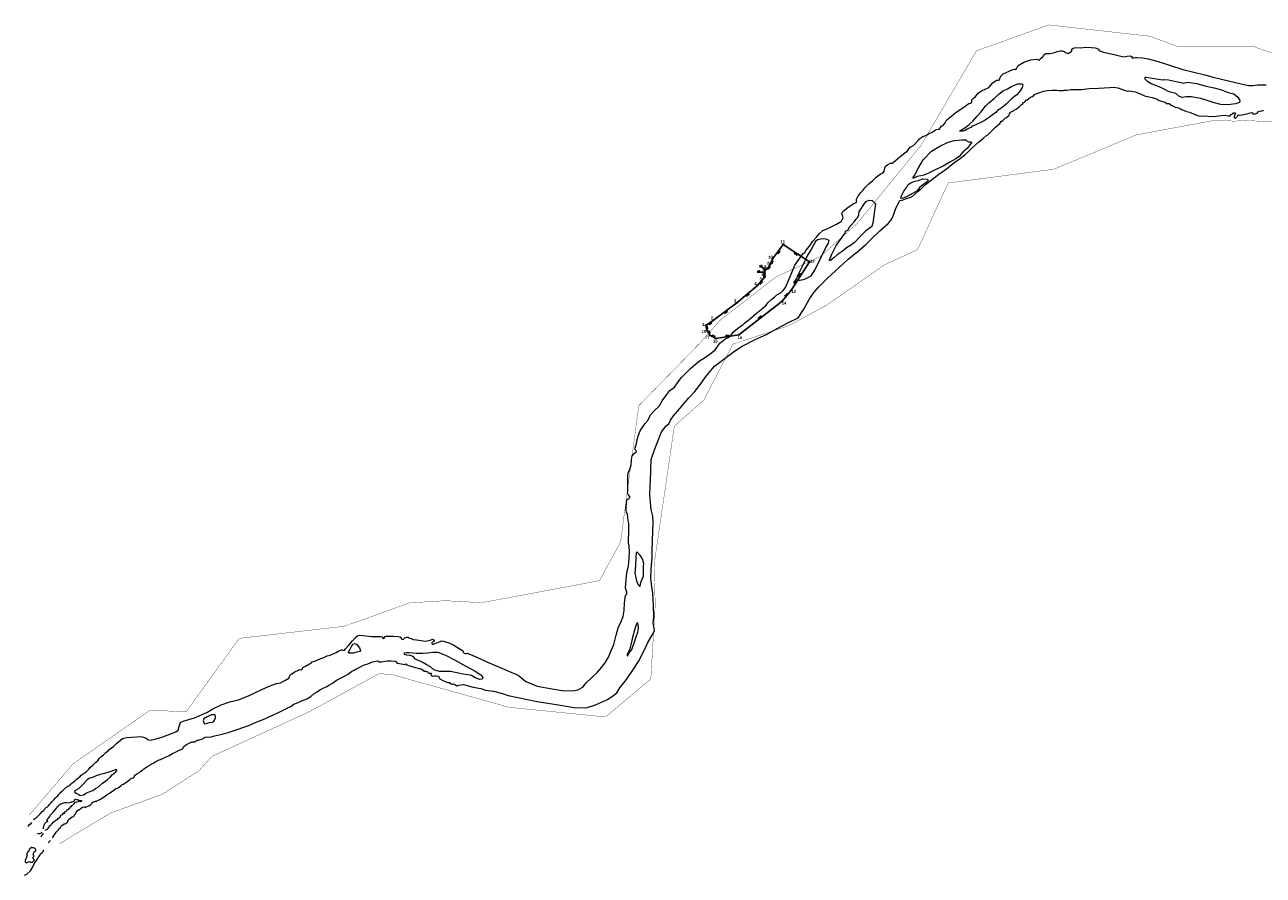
# Model space of a CAD drawing. Header units: metres. Extents: x 347609 to 404409, y 8547781 to 8605413.
# Tile 14 of 39: x 370412 to 372470, y 8559289 to 8560703. Entities that reach past the tile are written whole.
import ezdxf
from ezdxf.enums import TextEntityAlignment as Align

# ---------------------------------------------------------------- set-up
doc = ezdxf.new("R2010")
doc.units = ezdxf.units.M
doc.layers.add('01. RIO', color=7, linetype='Continuous', lineweight=5, true_color=0x2776bb)
for name, color, linetype in [('DISTANCIA', 7, 'Continuous'), ('PQT04-OV', 5, 'Continuous'), ('VERTICES', 244, 'Continuous')]:
    doc.layers.add(name, color=color, linetype=linetype)
doc.layers.add('PREDIOS INSCRITOS EN LA BASE GRAFICA REGISTRAL (HUAURA) NOMBRE', color=7, linetype='Continuous', true_color=0xfffff0)
doc.styles.add('ROMANS', font='romans.shx')
doc.styles.add('VERTICES', font='sanssb__.ttf')

# ---------------------------------------------------------------- blocks, each defined once
blk = doc.blocks.new('REIORORI')
at = {"layer": '01. RIO', "color": 152, "lineweight": 15, "true_color": 0x2776bb, "flags": 128}
for points in [[(370427.1, 8559381.7), (370429.3, 8559383.4), (370432.3, 8559385.5), (370436.3, 8559389.3), (370438.4, 8559391.9), (370441.4, 8559394.9), (370444, 8559396.9), (370445.3, 8559398.9), (370447.8, 8559401.5), (370449.9, 8559403), (370451.9, 8559404.7), (370453.8, 8559407.2), (370455.6, 8559409), (370457.5, 8559411.1), (370458.3, 8559412.2), (370459.7, 8559413.3), (370461.4, 8559415.1), (370463.1, 8559417), (370464.6, 8559418.8), (370467.1, 8559420.9), (370468.6, 8559422.6), (370470.5, 8559424.7), (370472.5, 8559427.3), (370474.5, 8559429.1), (370476.6, 8559431.1), (370477.9, 8559432.3), (370480.8, 8559434.7), (370482.9, 8559435.8), (370483.8, 8559437), (370487, 8559438.3), (370488.9, 8559440.6), (370490.2, 8559441.5), (370492.6, 8559443.6), (370495.1, 8559445.5), (370498, 8559448), (370502, 8559451.4), (370503.6, 8559452.9), (370506.2, 8559455.3), (370509.4, 8559457.5), (370512.5, 8559460), (370514.8, 8559461.8), (370517.2, 8559463.9), (370518.9, 8559465.3), (370521.2, 8559468.1), (370525.3, 8559471.9), (370530.4, 8559476.8), (370534.1, 8559480.6), (370536, 8559482.9), (370538.9, 8559485.8), (370541, 8559487.8), (370543.1, 8559489.2), (370547.1, 8559492.9), (370550.8, 8559495.9), (370552.6, 8559497.9), (370559.5, 8559503.1), (370564.8, 8559508), (370575, 8559516.2), (370581.3, 8559518.1), (370589.6, 8559518.4), (370598.3, 8559519.3), (370605, 8559519.5), (370609.7, 8559518.5), (370613.8, 8559517.2), (370616.8, 8559514.7), (370619, 8559513.5), (370623.2, 8559514.2), (370630.5, 8559515.7), (370641.9, 8559519), (370663.2, 8559527.6), (370667.3, 8559530.1), (370668.9, 8559536.5), (370670.9, 8559543), (370675.6, 8559545.3), (370694.2, 8559550.9), (370714.7, 8559559.7), (370724.9, 8559565.8), (370738.9, 8559572.1), (370753, 8559577.5), (370767.5, 8559580.7), (370785.1, 8559588.1), (370806.3, 8559597.6), (370817.4, 8559602.9), (370822.8, 8559604.8), (370826.2, 8559606.4), (370830.7, 8559607.6), (370837.2, 8559608.9), (370844.5, 8559612.8), (370851.2, 8559616.8), (370852.8, 8559621.1), (370855.1, 8559623.4), (370861.1, 8559627.2), (370867.3, 8559630.1), (370869, 8559631), (370871.4, 8559630.8), (370873, 8559631.7), (370873.9, 8559633.4), (370874.4, 8559634.5), (370878.8, 8559636.8), (370885.2, 8559640.8), (370888.8, 8559642.1), (370889.8, 8559643.7), (370893.6, 8559644.9), (370898.2, 8559646.5), (370904.2, 8559649.3), (370909.1, 8559651), (370915, 8559653.6), (370919.5, 8559654.9), (370924.5, 8559656.9), (370929.9, 8559659.3), (370932.4, 8559661), (370934.4, 8559662.4), (370936.7, 8559663.4), (370938.7, 8559663.7), (370939.7, 8559663.6), (370940.5, 8559662.9), (370942.1, 8559663.2), (370943.6, 8559663.3), (370944.8, 8559664.7), (370950.1, 8559670.8), (370956.7, 8559678.6), (370962, 8559684.2), (370965.1, 8559687.3), (370969.3, 8559688.3), (370974.8, 8559687.9), (370988.2, 8559686.2), (370996.1, 8559685.9), (371003.2, 8559686), (371006.7, 8559685.2), (371006.6, 8559683.5), (371008.5, 8559682.7), (371009.7, 8559683.3), (371010.6, 8559684.7), (371011.4, 8559685.8), (371013, 8559686.4), (371016.7, 8559686.7), (371024.7, 8559686.5), (371032.5, 8559685.9), (371036.3, 8559685.4), (371038, 8559684.2), (371038, 8559682.7), (371038.9, 8559681.7), (371040.5, 8559681.1), (371041.6, 8559681.8), (371044.1, 8559683.7), (371047, 8559684.9), (371049.5, 8559684.6), (371051.3, 8559683.4), (371054.3, 8559682.6), (371057.9, 8559680.9), (371063, 8559680.4), (371070.7, 8559679.2), (371077.4, 8559678.1), (371081.2, 8559678.5), (371086.1, 8559680), (371088.8, 8559681.1), (371090.6, 8559681.3), (371092.4, 8559680), (371092.5, 8559678.7), (371092.2, 8559677.7), (371089.6, 8559676.4), (371088.5, 8559675.4), (371088.5, 8559674.4), (371089.3, 8559673.1), (371091.3, 8559673.5), (371093.6, 8559674.3), (371096.4, 8559675.6), (371102.5, 8559677.9), (371104.5, 8559678.6), (371107.6, 8559678.4), (371113.5, 8559676.6), (371118.6, 8559675), (371125.4, 8559671.8), (371134.3, 8559666), (371139.6, 8559662.8), (371140.7, 8559661.6), (371140.9, 8559659.9), (371142.4, 8559658.5), (371144.7, 8559657.9), (371147.1, 8559657.7), (371148.5, 8559658), (371150.1, 8559657.2), (371163.7, 8559651.5), (371181.3, 8559643.4), (371198.4, 8559636.3), (371214, 8559629.4), (371232.4, 8559621.5), (371244.8, 8559611.2), (371263.7, 8559603.6), (371288.4, 8559599), (371305.5, 8559596.4), (371322.9, 8559595.9), (371331, 8559597.4), (371339.4, 8559602), (371345.2, 8559609.1), (371354, 8559617.1), (371364, 8559626.7), (371370.9, 8559634.8), (371377.3, 8559643.3), (371382.3, 8559651.4), (371385.4, 8559660), (371390.8, 8559672.5), (371394.8, 8559688.4), (371398.5, 8559700.3), (371403.8, 8559712.1), (371406.7, 8559719.3), (371408.2, 8559729.1), (371408.9, 8559741.3), (371409.7, 8559750.2), (371410.4, 8559754), (371411.2, 8559755.5), (371412.6, 8559756.4), (371412.9, 8559757.9), (371412.9, 8559759.5), (371412.1, 8559761.6), (371410.4, 8559766.3), (371411.8, 8559780.9), (371412.3, 8559787.5), (371413, 8559795.1), (371415, 8559800.9), (371416.2, 8559808.1), (371417.1, 8559825.7), (371416.6, 8559836.9), (371415.3, 8559841.8), (371415.5, 8559849.7), (371416.1, 8559856.1), (371415.9, 8559873.2), (371414.4, 8559883.3), (371413.6, 8559889.7), (371412.1, 8559892.3), (371411.5, 8559895.9), (371411.5, 8559901.9), (371412.7, 8559912.8), (371413.3, 8559914.2), (371415, 8559914.5), (371416.7, 8559916.2), (371417.9, 8559917.1), (371417.5, 8559918.7), (371415, 8559922.1), (371413.7, 8559924.1), (371414.2, 8559926.8), (371414.3, 8559933.1), (371414.6, 8559939.5), (371414.3, 8559946.8), (371414.6, 8559953.6), (371415.4, 8559959.8), (371417.9, 8559963.8), (371419.8, 8559971.4), (371420.7, 8559979.7), (371421.6, 8559986.2), (371424.9, 8559990.1), (371428.5, 8559993.5), (371428.8, 8559993.8), (371427.4, 8559995.9), (371426.1, 8559997.2), (371426.3, 8559999.9), (371428.5, 8560006.3), (371429.9, 8560013.4), (371431.8, 8560020.7), (371434.9, 8560028.1), (371442.7, 8560039.7), (371447.7, 8560044.9), (371452.2, 8560054.3), (371458.5, 8560061.5), (371466.2, 8560068.8), (371471.6, 8560078), (371479.4, 8560088.3), (371484.3, 8560095.2), (371491.6, 8560100.6), (371498, 8560109.3), (371503.5, 8560116.7), (371511.1, 8560124.5), (371518.5, 8560131.7), (371526, 8560138.1), (371533.2, 8560144.5), (371539.8, 8560148), (371550.9, 8560156.1), (371558.8, 8560161.9), (371562.8, 8560167.1), (371567.4, 8560173.7), (371572.6, 8560178.2), (371577, 8560181.4), (371581, 8560183.1), (371586.1, 8560186.8), (371589.4, 8560191.9), (371596.4, 8560197.9), (371600.9, 8560201.1), (371605.2, 8560204), (371608.3, 8560207), (371613.3, 8560210.9), (371618.5, 8560215.4), (371627.7, 8560222.9), (371636, 8560229.4), (371643.7, 8560236.5), (371647.7, 8560241.3), (371654.1, 8560247.6), (371657.9, 8560250.3), (371661.9, 8560254), (371669.1, 8560257.9), (371672.5, 8560261.3), (371676.5, 8560266.1), (371681.4, 8560277.7), (371686.7, 8560291.4), (371691.7, 8560303.4), (371697.1, 8560311), (371703.9, 8560320.4), (371706.4, 8560323.4), (371708.6, 8560323.9), (371708.9, 8560325.4), (371710.2, 8560327.7), (371716, 8560335), (371721.5, 8560343.1), (371727.6, 8560349.9), (371732, 8560355.6), (371738.2, 8560361.2), (371742.7, 8560362.6), (371749.8, 8560365.7), (371760.9, 8560371.3), (371769.5, 8560376.5), (371772.3, 8560382), (371771.4, 8560384.5), (371769.9, 8560389.3), (371771.8, 8560392.7), (371780.6, 8560399.5), (371786.6, 8560403.7), (371788.5, 8560405.5), (371794.6, 8560408), (371794.1, 8560409.8), (371794.5, 8560412.8), (371796.5, 8560417.6), (371801.3, 8560424.4), (371804.7, 8560427.7), (371808.2, 8560431.8), (371814.5, 8560438.3), (371821.3, 8560444.2), (371827, 8560449.4), (371831.5, 8560453.2), (371835, 8560455.9), (371837, 8560456.4), (371839.2, 8560457.9), (371840.2, 8560459.5), (371841.4, 8560464.4), (371842.7, 8560467.9), (371845.8, 8560470.3), (371850.6, 8560472.8), (371853.6, 8560472.8), (371858.5, 8560476.7), (371866, 8560483.2), (371872.2, 8560488.5), (371879.2, 8560493.2), (371883.7, 8560499.3), (371889, 8560502.4), (371896.6, 8560510.5), (371899.7, 8560514.2), (371904.7, 8560517.4), (371909.2, 8560518.7), (371913.7, 8560521.8), (371920, 8560524.2), (371926.5, 8560528.9), (371929.9, 8560529.5), (371932.1, 8560529.5), (371933.1, 8560531.8), (371935.5, 8560534.3), (371938.7, 8560536.6), (371941.7, 8560540.2), (371943.7, 8560544.2), (371947.4, 8560547.9), (371952.1, 8560551.1), (371960, 8560557.5), (371970.8, 8560565.2), (371980.7, 8560571.9), (371983.6, 8560572.8), (371985.1, 8560573.6), (371986.1, 8560575.1), (371986.1, 8560578.5), (371988.4, 8560580.8), (371991.8, 8560584), (371996.4, 8560589.1), (372002, 8560593.2), (372009.1, 8560596.3), (372013.9, 8560598.8), (372020.7, 8560606.7), (372025.1, 8560610), (372026.6, 8560610.8), (372031.5, 8560610.7), (372032.3, 8560613.6), (372033.9, 8560617.8), (372038, 8560621.6), (372047.7, 8560625.9), (372054, 8560628.6), (372057, 8560629.1), (372058.3, 8560628.5), (372059.2, 8560628.8), (372060.5, 8560630.7), (372063, 8560635.1), (372072.1, 8560640.8), (372083.9, 8560644.8), (372093.6, 8560645.8), (372098.1, 8560644.3), (372099.4, 8560646.3), (372103, 8560648.9), (372104.6, 8560650.4), (372105.4, 8560652.8), (372108.3, 8560655.2), (372115.7, 8560655.2), (372123.6, 8560656.9), (372127.4, 8560658.8), (372132.8, 8560659.9), (372135.9, 8560659.9), (372139.4, 8560658.4), (372142.4, 8560656.5), (372146.1, 8560655.1), (372147.9, 8560657.1), (372150.4, 8560657.6), (372152.1, 8560659.5), (372152.3, 8560662.6), (372154.5, 8560664.3), (372158.7, 8560665.2), (372167, 8560664.5), (372174.5, 8560665.6), (372184.9, 8560665.1), (372190.8, 8560664.6), (372196.7, 8560662.5), (372197, 8560660.5), (372204.7, 8560657.4), (372222.2, 8560653.7), (372233.2, 8560650.8), (372238.9, 8560649.7), (372243.8, 8560650.9), (372249.7, 8560651.2), (372251.4, 8560650.3), (372252.8, 8560647.3), (372254.6, 8560647.9), (372257.6, 8560648.6), (372260, 8560648.6), (372269.4, 8560647.8), (372278.7, 8560646.4), (372295.3, 8560642.1), (372336.4, 8560628.9), (372373, 8560619.8), (372386.6, 8560616), (372412.4, 8560609.6), (372433.5, 8560604.6), (372445.6, 8560602.2), (372452.6, 8560601.8), (372460.8, 8560603), (372475.1, 8560602.9)], [(370458.5, 8559351.5), (370461, 8559355.5), (370464.7, 8559360.9), (370467.6, 8559363.9), (370469, 8559366.1), (370471, 8559367.8), (370472.4, 8559370), (370474.1, 8559372), (370475.9, 8559373.4), (370477.7, 8559374.3), (370479.8, 8559374.7), (370481.6, 8559376.1), (370483.3, 8559377.4), (370484.4, 8559379.9), (370485, 8559381.5), (370488.7, 8559384.6), (370490.9, 8559385.9), (370493.3, 8559386.9), (370494.3, 8559387.9), (370495, 8559389.8), (370496.6, 8559391.2), (370497.5, 8559393.3), (370500.1, 8559396.7), (370502.5, 8559398.1), (370503.7, 8559398.4), (370506, 8559400.4), (370508.5, 8559402), (370510.7, 8559402.8), (370512.3, 8559402.5), (370512.8, 8559401.9), (370513.8, 8559402.1), (370514.6, 8559402.7), (370516.1, 8559403.6), (370518.6, 8559404.7), (370520.9, 8559406.2), (370522.1, 8559406.9), (370523.8, 8559408.1), (370524.4, 8559408.8), (370524.7, 8559410.4), (370526.7, 8559411.2), (370527.6, 8559411.3), (370528.5, 8559411.5), (370529.7, 8559412.2), (370530.9, 8559412.2), (370532, 8559412.4), (370533.4, 8559413.4), (370536.8, 8559415.1), (370541.3, 8559417.8), (370545.9, 8559420.3), (370549.2, 8559423.2), (370552.9, 8559425.3), (370555.1, 8559427), (370559.5, 8559429.7), (370563.5, 8559433.1), (370567.3, 8559434.3), (370569.4, 8559435.6), (370572.5, 8559438), (370574.4, 8559439.8), (370576.5, 8559440.5), (370582.2, 8559444.3), (370586.9, 8559448.5), (370588, 8559449.4), (370590.5, 8559450.2), (370592.3, 8559450.8), (370594.3, 8559452.3), (370594.9, 8559453.9), (370595.5, 8559455.2), (370596.9, 8559456.3), (370598.5, 8559457.4), (370599.6, 8559457.9), (370601.3, 8559459.2), (370602.6, 8559459.9), (370603.6, 8559460.9), (370605.4, 8559462.1), (370607.7, 8559464), (370610.1, 8559465.8), (370612.9, 8559467.6), (370615, 8559469.3), (370616.7, 8559470.4), (370619.7, 8559471.7), (370621, 8559473.2), (370625.6, 8559475.3), (370630.3, 8559478.4), (370634.4, 8559480.4), (370635.9, 8559481.1), (370638.1, 8559481.4), (370643.9, 8559484), (370647.3, 8559485.7), (370652, 8559488.2), (370657.8, 8559491.3), (370662.8, 8559493.6), (370666.8, 8559495.9), (370674.3, 8559499.2), (370676.8, 8559502.9), (370681.1, 8559506.5), (370686.7, 8559509.2), (370690.2, 8559511), (370693.3, 8559510.7), (370695.7, 8559511.1), (370697.3, 8559512.7), (370699.5, 8559513.5), (370701.1, 8559513.4), (370703.7, 8559515), (370708.4, 8559515.6), (370709.7, 8559517.3), (370711.8, 8559518.6), (370715.9, 8559518.9), (370719.1, 8559518.6), (370722.1, 8559519.2), (370727.7, 8559520.7), (370735.3, 8559522.5), (370740.6, 8559523.8), (370744.3, 8559524.8), (370748.5, 8559525.8), (370755.2, 8559528), (370767, 8559531.7), (370774.9, 8559534.7), (370784.5, 8559538.2), (370791.9, 8559541.2), (370799.5, 8559544.5), (370808.2, 8559548.2), (370812.3, 8559549.9), (370818.9, 8559553), (370825.7, 8559555.9), (370832.8, 8559559.2), (370838.5, 8559562.1), (370847.1, 8559566.2), (370854.3, 8559569.8), (370859.6, 8559573.7), (370863.7, 8559575.2), (370867.8, 8559576.9), (370873.7, 8559579.4), (370880.8, 8559582.6), (370887.4, 8559586.4), (370893, 8559591.3), (370898.2, 8559593.9), (370902.5, 8559597.2), (370907.2, 8559599.3), (370914, 8559602.8), (370918.4, 8559605.5), (370922.3, 8559608.1), (370925.3, 8559609.7), (370928.9, 8559612.5), (370931.6, 8559614.1), (370938.3, 8559617.3), (370943.7, 8559619.8), (370949.7, 8559623.2), (370953, 8559626.3), (370955.1, 8559627.6), (370959.4, 8559629.8), (370962.5, 8559631.9), (370968.9, 8559635.2), (370975, 8559638.1), (370982.5, 8559640.4), (370990.2, 8559644.1), (370998.4, 8559645.7), (371000, 8559645.1), (371000.7, 8559643.7), (371004.9, 8559643.9), (371010.9, 8559645), (371015.3, 8559645.3), (371021.3, 8559645.5), (371027.5, 8559645.2), (371029.5, 8559644.3), (371029.5, 8559643.3), (371031.9, 8559641.7), (371040.9, 8559640.1), (371043.9, 8559639.7), (371045.4, 8559640.3), (371046.4, 8559639.9), (371046.6, 8559638.6), (371050.4, 8559637.5), (371059.3, 8559635.2), (371066.1, 8559633.4), (371068.1, 8559632.3), (371068.8, 8559632.6), (371070.6, 8559632.2), (371071.4, 8559631.6), (371074.3, 8559630.1), (371075.5, 8559628.6), (371076.6, 8559628.2), (371077, 8559628.6), (371078.8, 8559628.6), (371079.4, 8559628), (371080.5, 8559627.7), (371081.5, 8559627.6), (371082.3, 8559626.9), (371082.8, 8559625.7), (371084.5, 8559625.1), (371086.6, 8559625.2), (371087.4, 8559625.1), (371087.7, 8559624), (371087.3, 8559622.5), (371088, 8559621.3), (371089.7, 8559620.2), (371093.2, 8559620.5), (371095.9, 8559620.8), (371099.1, 8559619.8), (371100.6, 8559618), (371102.1, 8559615.5), (371108.1, 8559612.4), (371115.2, 8559609.5), (371117.5, 8559609.7), (371118.2, 8559609.8), (371118.3, 8559608.9), (371119.5, 8559607.7), (371122, 8559606.8), (371123.6, 8559606.7), (371124.5, 8559607.3), (371126.7, 8559606.1), (371130.2, 8559603.8), (371133.5, 8559604.9), (371141.2, 8559606.1), (371157.4, 8559601.6), (371170, 8559599.5), (371177.9, 8559596.8), (371191.3, 8559594.9), (371206.2, 8559591), (371215.5, 8559587.9), (371263.5, 8559577.7), (371302.3, 8559571.6), (371324.8, 8559567.7), (371345.3, 8559567.4), (371360.7, 8559572.2), (371380.3, 8559581.2), (371391.2, 8559588.2), (371396.3, 8559592.4), (371401.2, 8559600.8), (371411.9, 8559614.7), (371425.7, 8559634.8), (371432.8, 8559645.8), (371443.6, 8559666.9), (371447.1, 8559674.8), (371456.9, 8559692.1), (371458.7, 8559695.7), (371458.3, 8559699.9), (371456.3, 8559708.7), (371457.3, 8559718.5), (371456.9, 8559736.6), (371456.1, 8559757.9), (371453.5, 8559772.8), (371452.5, 8559782.7), (371452.9, 8559797.4), (371454.5, 8559817.9), (371454.9, 8559829.7), (371455.3, 8559845.7), (371456.3, 8559875.6), (371456.1, 8559886.3), (371453.1, 8559897.1), (371452.7, 8559902), (371450.9, 8559922.3), (371451.3, 8559935.4), (371452.3, 8559959.1), (371452.7, 8559963.2), (371453.1, 8559980.3), (371458.4, 8559996.4), (371470, 8560026.2), (371478.1, 8560036.4), (371482.7, 8560039.8), (371485.3, 8560045.5), (371490.3, 8560053.1), (371500.6, 8560064.9), (371515.8, 8560082.9), (371525.7, 8560093.5), (371533.4, 8560103.2), (371544.4, 8560118.6), (371558.2, 8560135.3), (371575.9, 8560148.5), (371589.4, 8560158.5), (371603.3, 8560168.4), (371626.8, 8560180.4), (371644.8, 8560187.8), (371662.5, 8560198.1), (371681.5, 8560208.1), (371697.6, 8560215.9), (371706.9, 8560230.3), (371715.9, 8560247.4), (371724.1, 8560258.2), (371731.7, 8560267.6), (371739.5, 8560275.2), (371746.2, 8560281.7), (371765.9, 8560300.1), (371780.3, 8560313.1), (371797.6, 8560327.3), (371809.5, 8560337.7), (371819.8, 8560347.8), (371833.3, 8560360.7), (371847, 8560372.6), (371850.5, 8560376.9), (371853.4, 8560381.6), (371856.4, 8560388.2), (371859.8, 8560397.9), (371866, 8560410.7), (371870, 8560411.2), (371875.9, 8560413.6), (371886.1, 8560416.8), (371891.1, 8560421.4), (371896.6, 8560426.2), (371902.2, 8560431), (371908.6, 8560437), (371913.5, 8560440.9), (371916.5, 8560443.8), (371921.6, 8560447.5), (371925.6, 8560450.2), (371931.5, 8560455.2), (371941, 8560461.5), (371949.2, 8560468), (371958.4, 8560475.3), (371966.7, 8560480.8), (371974.2, 8560486.7), (371979.5, 8560491.2), (371986.2, 8560498.5), (371997.5, 8560508.3), (372005.1, 8560514.6), (372010.1, 8560518.7), (372012.6, 8560520.1), (372017.4, 8560525), (372021, 8560528.4), (372025.4, 8560532.7), (372029.2, 8560536.1), (372032.5, 8560538.9), (372034.5, 8560542.4), (372037.3, 8560543.8), (372039.6, 8560546.2), (372041.3, 8560547.6), (372043.5, 8560548.9), (372047.9, 8560553), (372048.6, 8560554.8), (372050.4, 8560557.5), (372052.7, 8560559), (372054.9, 8560559.7), (372056.7, 8560561.4), (372059.8, 8560562.8), (372062.5, 8560564.8), (372064.5, 8560566.8), (372067, 8560568.7), (372067.7, 8560569.7), (372069.9, 8560571.2), (372072, 8560573.7), (372073.3, 8560574.1), (372074.4, 8560575.5), (372075.9, 8560577.4), (372077.6, 8560578), (372080.4, 8560580.3), (372083.1, 8560582.5), (372085.9, 8560583.8), (372088.8, 8560585.5), (372090.1, 8560587.2), (372092.2, 8560588.2), (372095.3, 8560589.1), (372098.6, 8560590.4), (372101.6, 8560591.6), (372105.6, 8560592.4), (372111, 8560593.6), (372119.9, 8560594.2), (372126.8, 8560594.4), (372131.1, 8560593.9), (372135.8, 8560593.8), (372138.2, 8560593.8), (372139.5, 8560594.4), (372143.9, 8560594.5), (372150.6, 8560595.4), (372168, 8560595.5), (372181.1, 8560597), (372196.5, 8560597.6), (372215.4, 8560599), (372221.9, 8560599.1), (372228.6, 8560597.9), (372236.3, 8560595.6), (372240.5, 8560593.8), (372244.8, 8560592.8), (372246.4, 8560593.1), (372251.4, 8560592.8), (372257.2, 8560591.6), (372267.1, 8560587.5), (372272.7, 8560584.8), (372280.1, 8560583.3), (372285.5, 8560582.3), (372293.7, 8560579.1), (372297.4, 8560577.3), (372303.1, 8560575.6), (372306.7, 8560574.5), (372308, 8560573.7), (372308.8, 8560572.4), (372310.1, 8560572), (372312.5, 8560572.3), (372313.8, 8560571.9), (372315.7, 8560570.6), (372318, 8560568.8), (372320.4, 8560567.7), (372324, 8560566.1), (372326.8, 8560565.3), (372329.4, 8560565.1), (372331.9, 8560563.9), (372334.3, 8560562.3), (372338.6, 8560560.7), (372342.3, 8560558.9), (372347.4, 8560557.6), (372360.8, 8560552.4), (372366.2, 8560551.1), (372373, 8560551.7), (372383.4, 8560550.6), (372391.5, 8560551.3), (372400.8, 8560552.3), (372406.8, 8560552.5), (372411.9, 8560551.6), (372415.1, 8560551.7), (372417.5, 8560554.5), (372419.3, 8560555), (372420.4, 8560556.4), (372423, 8560556.4), (372423.8, 8560556.1), (372423.2, 8560554.5), (372422.5, 8560552.6), (372421.9, 8560550.4), (372422, 8560548.5), (372423.7, 8560548), (372425.9, 8560549.5), (372427.7, 8560551.9), (372428, 8560553), (372429, 8560553.3), (372431.2, 8560552.6), (372437.7, 8560553.6), (372446.7, 8560556.3), (372450.3, 8560556.9), (372451.9, 8560556.4), (372452.8, 8560554.9), (372455.5, 8560554.2), (372459.8, 8560556.2), (372461.6, 8560558.2), (372463.6, 8560559.5), (372466.5, 8560560.2), (372468.4, 8560560), (372469.8, 8560560.3), (372470.6, 8560561.7)], [(370443.2, 8559366.1), (370443.7, 8559368.2), (370444, 8559370.3), (370444.7, 8559372.4), (370445.1, 8559374), (370445.8, 8559375.1), (370447.1, 8559377), (370448.7, 8559377.8), (370450.1, 8559378.4), (370450.4, 8559379.2), (370449.6, 8559380.7), (370449.5, 8559381.5), (370451.1, 8559383.4), (370453.4, 8559386.2), (370455.9, 8559389.8), (370459.3, 8559393.7), (370462.8, 8559397.7), (370465, 8559400.3), (370466.1, 8559401.9), (370467, 8559403.3), (370468.6, 8559404.6), (370470.5, 8559406.8), (370472, 8559407.8), (370473.1, 8559408), (370475.6, 8559409.1), (370479.1, 8559409.8), (370481.6, 8559409.9), (370485, 8559409.3), (370488.4, 8559410.3), (370490.5, 8559411.3), (370493.9, 8559412), (370495.1, 8559413.3), (370495.2, 8559414.5), (370496.7, 8559415.3), (370499.2, 8559414.6), (370500.4, 8559414.9), (370502.3, 8559414), (370504, 8559413.5), (370506.4, 8559413.5), (370506.9, 8559412.9), (370506.5, 8559412.3), (370505, 8559411.3), (370502.9, 8559411.4), (370498.7, 8559410.4), (370496.2, 8559409.9), (370494.6, 8559408.7), (370492.6, 8559406.9), (370492.1, 8559405.5), (370491, 8559404.7), (370489.4, 8559404.3), (370489.5, 8559402.9), (370488.5, 8559402.4), (370487.9, 8559402.1), (370487.2, 8559400.5), (370485.5, 8559399.9), (370484.4, 8559398.6), (370483.1, 8559398), (370482.2, 8559397.4), (370481.7, 8559395.8), (370481.1, 8559394.8), (370480, 8559394.5), (370478, 8559393.9), (370477.9, 8559393.2), (370478.1, 8559391.9), (370477.4, 8559391.7), (370476.2, 8559391.9), (370475.7, 8559392.1), (370475.1, 8559391.3), (370475.1, 8559390.3), (370474.9, 8559389.3), (370473.4, 8559389.1), (370471.5, 8559388.3), (370471.3, 8559387.5), (370471.3, 8559386.6), (370471.2, 8559385.8), (370469.9, 8559385.2), (370469, 8559384.2), (370468.1, 8559383.6), (370466.7, 8559383.2), (370466.8, 8559382.4), (370466.8, 8559381.2), (370466, 8559381.1), (370465.1, 8559381.3), (370464, 8559380.6), (370464.1, 8559379.8), (370463.6, 8559379.3), (370461.7, 8559378.6), (370460.3, 8559378), (370460, 8559377.3), (370459.9, 8559376.6), (370458.6, 8559376.4), (370457.9, 8559376), (370458, 8559374.8), (370457, 8559374.2), (370456.1, 8559372.7), (370455.3, 8559371.9), (370454.1, 8559371.9), (370453.9, 8559371.1), (370452.5, 8559370.5), (370452.9, 8559369), (370452.3, 8559368.6), (370451, 8559368.1), (370449.9, 8559366.4), (370449.4, 8559365.2), (370448, 8559364.3), (370445.7, 8559363.6)], [(370417.7, 8559370.3), (370418.5, 8559371.4), (370419.4, 8559372.3), (370419.6, 8559372.9), (370419.7, 8559373.6), (370420.4, 8559373.7), (370421.6, 8559373.9), (370422.9, 8559375.3), (370423.9, 8559376.8)], [(370433.4, 8559357.8), (370434.1, 8559358.3), (370437.1, 8559358.6), (370439, 8559358.9), (370440.5, 8559359.5), (370440.8, 8559360.6)], [(370443, 8559358.6), (370442.4, 8559357), (370441.4, 8559355.6), (370440.4, 8559354.9), (370439.5, 8559353.7), (370439.3, 8559352.9)], [(370412.1, 8559289), (370416, 8559291.1), (370421.7, 8559296.3), (370425.7, 8559302.8), (370429.3, 8559310.1), (370432.1, 8559313.8), (370434.6, 8559317.9), (370436.8, 8559321.5), (370439.3, 8559325), (370441.5, 8559326.6), (370442.8, 8559328.5), (370444.3, 8559332)], [(370451.1, 8559343.1), (370453.5, 8559345.1), (370455.1, 8559346.7)]]:
    blk.add_lwpolyline(points, dxfattribs=at)
for points in [[(372275.1, 8560616), (372289.5, 8560613.5), (372299.4, 8560611.8), (372304.1, 8560611.6), (372305.6, 8560612.3), (372312.6, 8560611.6), (372322.6, 8560609.5), (372331.1, 8560607.5), (372337.8, 8560605.9), (372344.5, 8560607.5), (372359.9, 8560605.3), (372373.2, 8560601.5), (372380.3, 8560599.6), (372388.5, 8560598.1), (372400.5, 8560595), (372411.8, 8560590.4), (372421.1, 8560588), (372427.7, 8560582.8), (372431.2, 8560577.2), (372430.6, 8560573.9), (372423.8, 8560571.5), (372411.5, 8560570), (372399.6, 8560570.2), (372386.8, 8560573.8), (372375.3, 8560577.9), (372366.1, 8560580.6), (372356.5, 8560582.3), (372351, 8560583.2), (372341.8, 8560583.2), (372335.1, 8560582), (372329.6, 8560584.4), (372324.6, 8560588.5), (372314, 8560591.4), (372303.4, 8560597.2), (372293.1, 8560601.5), (372284, 8560604.9), (372277.5, 8560608.5), (372274.1, 8560612.6), (372273.4, 8560614.9), (372273.8, 8560616)], [(371965.9, 8560526.8), (371968.7, 8560528.2), (371974.2, 8560531.6), (371981.7, 8560537), (371987.6, 8560542.8), (371994.7, 8560550.9), (372001.3, 8560558), (372005.8, 8560564.5), (372009.3, 8560568.4), (372014.2, 8560573.4), (372023.8, 8560581), (372031.4, 8560588), (372038.1, 8560593.4), (372045, 8560596.6), (372051.6, 8560600.6), (372058.1, 8560603.3), (372062.5, 8560604.8), (372068.7, 8560604.7), (372070.5, 8560603), (372069.7, 8560599), (372066.4, 8560593), (372060.5, 8560586.7), (372056.9, 8560583.6), (372051.2, 8560579.3), (372048.1, 8560575.9), (372043.3, 8560571.6), (372038.9, 8560567.8), (372034.1, 8560563.9), (372028.8, 8560560.5), (372025.5, 8560557.2), (372020.2, 8560553.3), (372016.7, 8560550.4), (372011.9, 8560547.3), (372008.3, 8560544.4), (372001.1, 8560540.4), (371994.9, 8560537.6), (371988.9, 8560535.1), (371986.1, 8560534.6), (371984, 8560532.3), (371981.6, 8560531.2), (371978, 8560529.5), (371973.9, 8560526.9), (371971.1, 8560526), (371966.7, 8560526.1), (371965.8, 8560526.2), (371965.8, 8560526.5)], [(371888, 8560448.7), (371890.7, 8560452.7), (371897.1, 8560465), (371905, 8560478.2), (371918.9, 8560492.9), (371932.9, 8560501.1), (371946.8, 8560507.6), (371956.9, 8560510.6), (371963, 8560511.1), (371968.5, 8560511.9), (371975.9, 8560511.9), (371978.2, 8560509.6), (371981.1, 8560508.5), (371984.6, 8560508.3), (371985.2, 8560506.7), (371982.3, 8560503.4), (371978.8, 8560497.8), (371970.8, 8560491.1), (371965.1, 8560484.1), (371959.4, 8560480.4), (371949.1, 8560474.6), (371938.3, 8560467.9), (371924.9, 8560461.9), (371912.6, 8560456), (371906.1, 8560453.1), (371901.3, 8560452.1), (371895.3, 8560450.6), (371891.7, 8560448.9), (371889.6, 8560448.2), (371888.2, 8560448.1)], [(371868, 8560414.9), (371869.3, 8560418.4), (371873, 8560426.3), (371877.7, 8560433), (371880.3, 8560437.5), (371884.3, 8560440), (371889.4, 8560442.3), (371899.2, 8560444.9), (371904.2, 8560447.1), (371911.7, 8560446.4), (371913.4, 8560444.9), (371912.4, 8560442.7), (371908, 8560439.2), (371899.4, 8560433.2), (371894.8, 8560427.1), (371887.1, 8560422.5), (371877.6, 8560417.2), (371869.5, 8560414.4)], [(371749.4, 8560312.3), (371753.5, 8560321.7), (371760.3, 8560335.8), (371769.3, 8560348.2), (371775.4, 8560356.5), (371776.2, 8560359.8), (371780.1, 8560361.8), (371782.6, 8560366.4), (371785.3, 8560369.9), (371790.5, 8560375.5), (371793, 8560379.4), (371795.7, 8560382), (371798.3, 8560387), (371798.6, 8560392.3), (371801.5, 8560396.7), (371806.5, 8560404), (371810.5, 8560409.2), (371815.4, 8560411.6), (371820.2, 8560411), (371825.9, 8560405.4), (371824, 8560393.7), (371821.5, 8560373), (371819.5, 8560367.6), (371809, 8560359.8), (371799.9, 8560350.4), (371790.9, 8560341.2), (371784.1, 8560335.8), (371777.8, 8560332), (371770.5, 8560326.1), (371762.1, 8560320.3), (371756.6, 8560315.7), (371753.3, 8560313.1), (371752, 8560311.9), (371750.6, 8560311.1), (371749.6, 8560311.2), (371749.3, 8560311.6), (371749.3, 8560311.9)], [(371691.2, 8560273.5), (371695.8, 8560277.7), (371703.3, 8560278.8), (371709.5, 8560280.5), (371718.9, 8560285.6), (371725.3, 8560294.9), (371735.2, 8560315.8), (371743.3, 8560332.9), (371747.6, 8560339.9), (371748.7, 8560344.6), (371743.6, 8560346.3), (371737.5, 8560347), (371729.5, 8560345.5), (371726.1, 8560342.7), (371718.9, 8560329.5), (371712.7, 8560320), (371704.3, 8560302.4), (371697.7, 8560288.7), (371693.8, 8560279.8), (371691.2, 8560276.8), (371690.3, 8560274.9), (371690.2, 8560273.8)], [(371435.1, 8559769.3), (371435.8, 8559776), (371437.9, 8559781.3), (371440.2, 8559786.3), (371440.2, 8559795.5), (371440.6, 8559803.5), (371440.8, 8559807), (371439.2, 8559814), (371434.2, 8559821.7), (371430, 8559826.1), (371428.3, 8559825.7), (371427.4, 8559816.6), (371426.8, 8559804), (371426.2, 8559791.2), (371428.9, 8559778.6), (371431.2, 8559773), (371433.7, 8559769.9), (371434.4, 8559769.5), (371434.9, 8559769.2)], [(371413.8, 8559653.7), (371416, 8559657.9), (371421.2, 8559664.5), (371425.4, 8559677.3), (371428.4, 8559685.7), (371430.7, 8559693.1), (371432.1, 8559699.9), (371431.7, 8559705.8), (371430.7, 8559708.7), (371429, 8559707.3), (371426.6, 8559700.2), (371423.9, 8559690.5), (371421.4, 8559682.1), (371420.1, 8559674.2), (371418, 8559667.8), (371416.3, 8559661.9), (371413.3, 8559656.7), (371413.5, 8559654)], [(370950.4, 8559660), (370952.3, 8559663.6), (370955.1, 8559669.2), (370957.5, 8559673.5), (370960.4, 8559674.4), (370964.2, 8559672.7), (370968.3, 8559667.2), (370969.9, 8559662.9), (370969.3, 8559660.8), (370964, 8559660), (370958.3, 8559658.4), (370953.7, 8559658.2), (370951.8, 8559658.4), (370950.4, 8559659), (370950.3, 8559659.5)], [(371050.2, 8559659.4), (371062.9, 8559658.5), (371074, 8559658.5), (371081.8, 8559659.1), (371090.4, 8559660.1), (371098.5, 8559659.7), (371111.2, 8559654.7), (371126.1, 8559647.3), (371145.3, 8559636.5), (371160.5, 8559628.1), (371170.2, 8559622.2), (371173.2, 8559617.8), (371172.3, 8559615.3), (371168.6, 8559614.5), (371160.5, 8559617.2), (371154.4, 8559621.3), (371140.6, 8559623.1), (371119.9, 8559628), (371109.7, 8559628), (371101.4, 8559627.7), (371092, 8559630.6), (371086.2, 8559635.6), (371079, 8559639.2), (371072.5, 8559643.2), (371061.5, 8559648.3), (371057.8, 8559652.6), (371052.7, 8559654.5), (371047.1, 8559654.8), (371043.5, 8559656.2), (371043.5, 8559658.9), (371046.7, 8559659.4)], [(370712.1, 8559550.5), (370709.9, 8559549.3), (370708.6, 8559545.8), (370709.6, 8559542.7), (370710.8, 8559541), (370714.2, 8559541.2), (370719, 8559543), (370723.9, 8559543.6), (370726.2, 8559544.2), (370727.4, 8559546.7), (370729.3, 8559550.7), (370729.4, 8559553.3), (370728.5, 8559555.5), (370726.5, 8559555.6), (370722.3, 8559555.6), (370718.8, 8559554.1), (370715.2, 8559552.3), (370713.7, 8559551.2)], [(370496.4, 8559429.7), (370495.3, 8559429.3), (370494.9, 8559427.9), (370497.5, 8559425.6), (370502.2, 8559423.1), (370504.3, 8559421.6), (370510.3, 8559422.5), (370513.8, 8559425.3), (370519.6, 8559427.8), (370525.6, 8559429.8), (370529.9, 8559433.2), (370535.1, 8559436.3), (370541.6, 8559441.9), (370549.1, 8559447.9), (370554.6, 8559452.6), (370558.3, 8559456.7), (370563.8, 8559460.9), (370565.3, 8559463), (370565.4, 8559464.2), (370563.9, 8559464.7), (370559.6, 8559463.3), (370553.9, 8559460.9), (370544.8, 8559458.4), (370537.5, 8559456.4), (370530.7, 8559454.3), (370523.4, 8559451.1), (370520, 8559450.3), (370516.2, 8559447.8), (370511, 8559442.4), (370505.6, 8559436.5), (370502.3, 8559433.1), (370498.4, 8559431.2), (370497.6, 8559430.3)], [(370430.6, 8559332.3), (370429.5, 8559333.2), (370428.3, 8559333.8), (370427, 8559334.6), (370426.6, 8559334.9), (370425.4, 8559334.6), (370424.4, 8559334.4), (370424, 8559334.9), (370423.7, 8559335.1), (370422.8, 8559334.8), (370421.1, 8559333.3), (370419.8, 8559331.7), (370419, 8559329.7), (370418, 8559327.8), (370417.1, 8559327.3), (370416.1, 8559326.4), (370415.7, 8559325), (370416, 8559323.2), (370416.2, 8559322.2), (370416, 8559320.9), (370415.2, 8559319.2), (370413.9, 8559316.1), (370413.1, 8559313.3), (370413.2, 8559311.2), (370413.8, 8559310.6), (370414.9, 8559309.7), (370417, 8559310.7), (370419.9, 8559312), (370422, 8559310.8), (370425, 8559310.9), (370427.7, 8559313.3), (370427.8, 8559315.5), (370426.5, 8559316.8), (370425.8, 8559318.5), (370426.9, 8559319.9), (370427.5, 8559320.2), (370428, 8559321), (370427.3, 8559321.4), (370426.7, 8559321.8), (370426.4, 8559323.2), (370426.7, 8559324.5), (370427, 8559325.2), (370426.3, 8559326), (370427.3, 8559326.9), (370428, 8559328), (370429.1, 8559328.3), (370429.8, 8559328.8), (370430.4, 8559329.3), (370430.8, 8559330.7), (370430.9, 8559331.8)]]:
    blk.add_lwpolyline(points, close=True, dxfattribs=at)

msp = doc.modelspace()

# ---------------------------------------------------------------- linework, layer by layer
at = {"layer": 'DISTANCIA', "color": 0}
for points in [[(371643.9, 8560295.8), (371637.2, 8560300.8), (371633.2, 8560300.8)], [(371642, 8560291.9), (371629, 8560291.9)]]:
    msp.add_lwpolyline(points, dxfattribs=at)
at = {"layer": 'PQT04-OV', "ltscale": 30, "flags": 128}
msp.add_lwpolyline([(371543.8, 8560203.2), (371556.7, 8560211.9), (371595.3, 8560240.6), (371629.6, 8560269.4), (371639.5, 8560281), (371642, 8560289.4), (371642, 8560294.3), (371645.7, 8560297.4), (371649.6, 8560302.5), (371655.1, 8560314.3), (371672.5, 8560337.8), (371716.4, 8560309), (371686.2, 8560262.4), (371670.8, 8560243.4), (371598.9, 8560187.4), (371560.6, 8560181.5), (371550.6, 8560187.2), (371545.5, 8560195.3)], close=True, dxfattribs=at)
at = {"layer": 'PREDIOS INSCRITOS EN LA BASE GRAFICA REGISTRAL (HUAURA) NOMBRE', "color": 5, "true_color": 0x0000ff, "const_width": 0.5, "elevation": -999999}
for points in [[(372532.8, 8560638.5), (372453.4, 8560667.1), (372327.3, 8560667.1), (372282.1, 8560683.9), (372113.5, 8560702.8), (371993.5, 8560659.6), (371901.9, 8560503.1), (371794.7, 8560372), (371733.4, 8560317.2), (371660.9, 8560284), (371568.2, 8560212.2), (371532.7, 8560172.2), (371432.5, 8560069.6), (371402.2, 8559842.8), (371367.2, 8559778.8), (371198.2, 8559747.1), (371171.4, 8559742.2), (371111.5, 8559745.5), (371051.9, 8559742), (370968.1, 8559711.7), (370942.1, 8559702.9), (370768.8, 8559682.9), (370680.2, 8559560.5), (370621, 8559563.8), (370492.3, 8559474), (370419.9, 8559389.2)], [(370470.2, 8559341.4), (370554.7, 8559392.4), (370641.1, 8559423.8), (370701.9, 8559463), (370723.4, 8559486.7), (370884.4, 8559560.6), (371001.1, 8559624.2), (371022, 8559622.8), (371216.7, 8559568.4), (371377.3, 8559552.1), (371452.5, 8559615.4), (371459.8, 8559737.8), (371458.2, 8559807.3), (371491.6, 8560035.6), (371540.5, 8560079.1), (371589, 8560172), (371682.2, 8560202.9), (371745.5, 8560237.3), (371840.9, 8560304), (371895.7, 8560329.2), (371920.9, 8560384.1), (371946.6, 8560440), (372122.1, 8560462.8), (372259.3, 8560520), (372391, 8560544.5), (372421.7, 8560542.8), (372441.5, 8560543.9), (372530.4, 8560538.9)]]:
    msp.add_lwpolyline(points, dxfattribs=at)
at = {"layer": 'VERTICES', "color": 0}
for centre in [(371672.5, 8560337.8), (371649.6, 8560302.5), (371655.1, 8560314.3), (371716.4, 8560309), (371639.5, 8560281), (371642, 8560294.3), (371642, 8560289.4), (371645.7, 8560297.4), (371629.6, 8560269.4), (371686.2, 8560262.4), (371595.3, 8560240.6), (371670.8, 8560243.4), (371543.8, 8560203.2), (371545.5, 8560195.3), (371556.7, 8560211.9), (371550.6, 8560187.2), (371560.6, 8560181.5), (371598.9, 8560187.4)]:
    msp.add_circle(centre, 0.6, dxfattribs=at)

# ---------------------------------------------------------------- block references
msp.add_blockref('REIORORI', (0, 0))

# ---------------------------------------------------------------- texts
at = {"layer": 'DISTANCIA', "color": 0, "style": 'ROMANS'}
for s, rotation, p in [('29.24', 53.5182, (371665.2, 8560325)), ('52.50', 326.6865, (371693.5, 8560321.9)), ('6.36', 53.1182, (371649.1, 8560298.9)), ('13.09', 64.7518, (371653.9, 8560307.6)), ('8.77', 73.4709, (371642.5, 8560284.7)), ('55.48', 57.0322, (371699.8, 8560286.6)), ('15.31', 49.518, (371635.9, 8560274.1)), ('44.79', 40.0415, (371613.6, 8560253.6)), ('24.45', 50.8791, (371677.1, 8560254)), ('48.08', 36.6109, (371577, 8560224.8)), ('91.20', 37.9509, (371633.7, 8560216.8)), ('8.08', 282.6033, (371546.4, 8560199.7)), ('15.56', 33.8393, (371551.2, 8560206.1)), ('9.59', 302.1884, (371549.6, 8560192.2)), ('11.47', 330.231, (371556.5, 8560185.9)), ('38.71', 8.6715, (371579.5, 8560186.2))]:
    msp.add_text(s, height=1.5, rotation=rotation, dxfattribs=at).set_placement(p, align=Align.MIDDLE)
for s, p in [('4.80', (371635.2, 8560302.1)), ('4.90', (371631.4, 8560293.3))]:
    msp.add_text(s, height=1.5, dxfattribs=at).set_placement(p, align=Align.MIDDLE)
at = {"layer": 'VERTICES', "color": 0, "style": 'VERTICES'}
for s, p in [('11', (371671.7, 8560342.2)), ('10', (371651.3, 8560316.6)), ('8', (371642.9, 8560300.7)), ('9', (371647.9, 8560306.5)), ('12', (371720.8, 8560309.9)), ('5', (371635.2, 8560280.5)), ('6', (371638.5, 8560288)), ('7', (371639, 8560295)), ('4', (371626.4, 8560272.6)), ('13', (371689.8, 8560259.8)), ('3', (371592.5, 8560244.1)), ('14', (371673.9, 8560240.2)), ('2', (371554.1, 8560215.6)), ('18', (371540.2, 8560193)), ('1', (371539.6, 8560204.9)), ('17', (371546.3, 8560183.4)), ('16', (371559.8, 8560177.1)), ('15', (371600.6, 8560183.2))]:
    msp.add_text(s, height=5, dxfattribs=at).set_placement(p, align=Align.MIDDLE)

doc.saveas('drawing.dxf')
